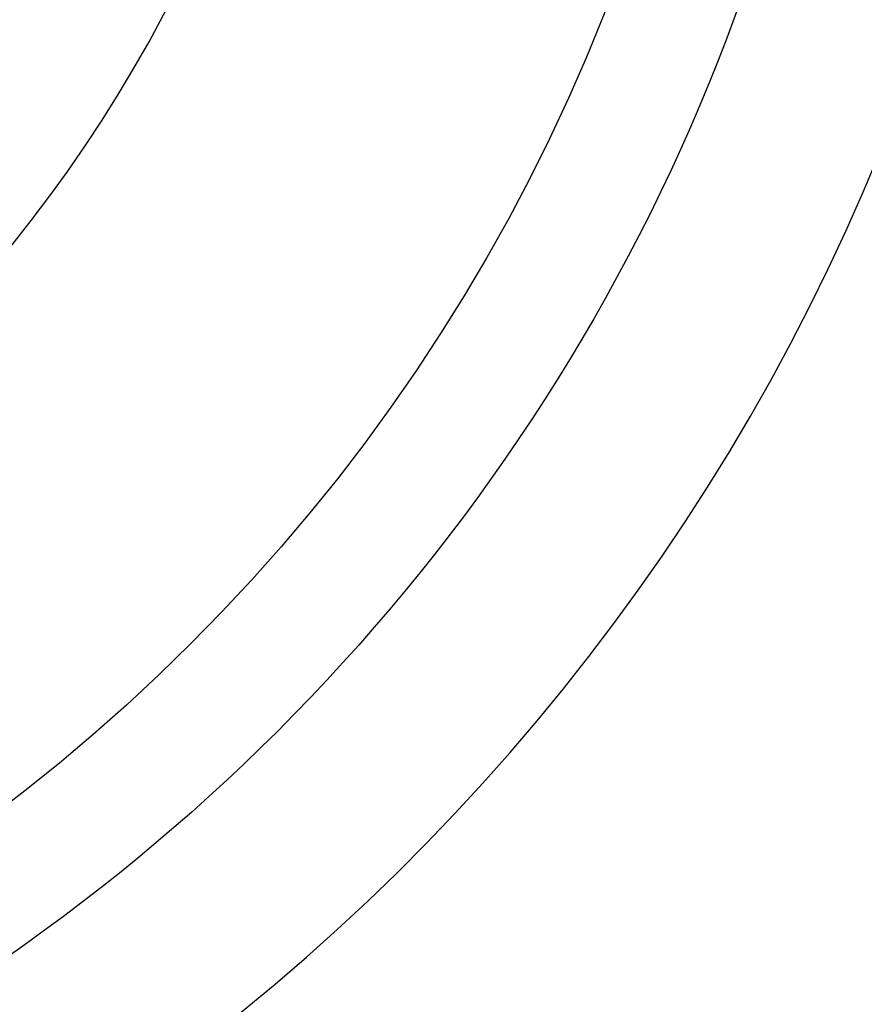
# Model space of a CAD drawing. Header units: millimetres. Extents: x 2719 to 13968, y 3953 to 13921.
# Tile 91 of 160: x 5623 to 5691, y 8406 to 8486. Entities that reach past the tile are written whole.
import ezdxf

# ---------------------------------------------------------------- set-up
doc = ezdxf.new("R2010")
doc.units = ezdxf.units.MM

msp = doc.modelspace()

# ---------------------------------------------------------------- linework, layer by layer
at = {"color": 7, "linetype": 'Continuous', "lineweight": 25}
for radius in [159.979, 149.98]:
    msp.add_circle((5530.513, 8540.921), radius, dxfattribs=at)
at = {"color": 30, "true_color": 0xf26722}
for radius, start, end in [(2359.686, 330, 180), (823.781, 209.442633, 59.442633)]:
    msp.add_arc((5530.513, 8540.921), radius, start, end, dxfattribs=at)
at = {"color": 7, "linetype": 'Continuous', "lineweight": 25}
for radius, start, end in [(174.977, 281.09693, 206.5391), (117.484, 308.77394, 260.07608)]:
    msp.add_arc((5530.513, 8540.921), radius, start, end, dxfattribs=at)

doc.saveas('drawing.dxf')
